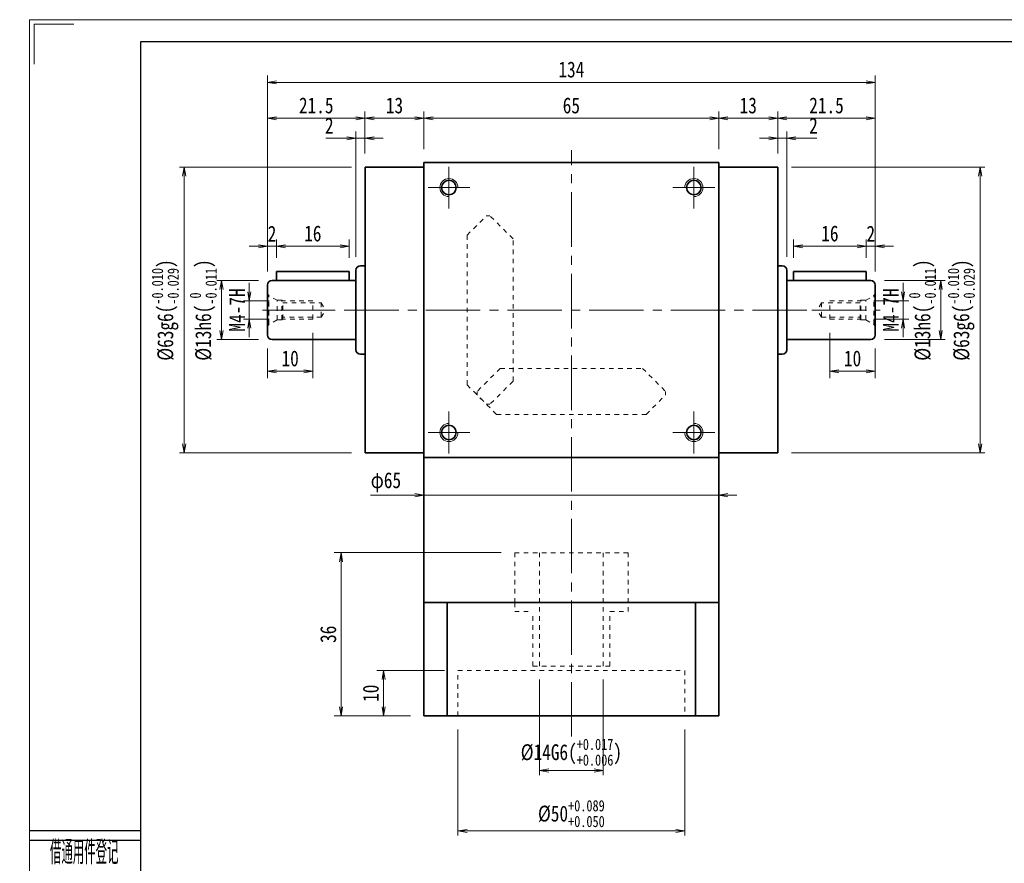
# Model space of a CAD drawing. Header units: millimetres. Extents: x -2 to 429, y 0 to 291.
# Tile 2 of 6: x -2 to 215, y 105 to 291. Entities that reach past the tile are written whole.
import ezdxf
from ezdxf.enums import TextEntityAlignment as Align

# ---------------------------------------------------------------- set-up
doc = ezdxf.new("R2010")
doc.units = ezdxf.units.MM
doc.linetypes.add('点画线', pattern=[18, 12, -2, 2, -2])
doc.linetypes.add('虚线', pattern=[2, 1, -1])
doc.layers.add('2细线层', color=4, linetype='Continuous')
doc.layers.add('6文字层', color=3, linetype='Continuous')
for name, color, linetype, lineweight in [('中心线层', 1, '点画线', 18), ('图框_外框线', 7, 'Continuous', 18), ('尺寸线层', 3, 'Continuous', 18), ('粗实线层', 7, 'Continuous', 35), ('虚线层_1', 6, '虚线', 18)]:
    doc.layers.add(name, color=color, linetype=linetype, lineweight=lineweight)
doc.styles.add('PC_TEXTSTYLE', font='ISOCP.SHX', dxfattribs={"width": 0.707, "bigfont": 'GBCBIG.SHX'})
doc.styles.add('宋体', font='txt', dxfattribs={"width": 0.8})
doc.dimstyles.new('A水平标注$0', dxfattribs={"dimtxt": 3.5, "dimasz": 2, "dimexe": 1.5, "dimexo": 3, "dimgap": 1.1, "dimtad": 1, "dimtoh": 1, "dimdec": 4, "dimdsep": 46, "dimtxsty": '宋体', "dimblk": 'OPEN', "dimcen": 3, "dimclrd": 3, "dimclre": 3, "dimclrt": 6, "dimadec": 0, "dimazin": 0, "dimtm": 1e-09, "dimtfac": 1, "dimtdec": 4, "dimtix": 1, "dimtmove": 0, "dimatfit": 3, "dimldrblk": 'OPEN', "dimfxl": 0, "dimlwd": 13, "dimlwe": 13, "dimarcsym": 0})
doc.dimstyles.new('D直径标注φ25', dxfattribs={"dimtxt": 3.5, "dimasz": 2, "dimexe": 1, "dimexo": 3, "dimtad": 1, "dimtoh": 1, "dimdec": 1, "dimdsep": 46, "dimtxsty": '宋体', "dimblk": 'OPEN', "dimcen": 3, "dimclrd": 3, "dimclre": 3, "dimclrt": 130, "dimadec": 0, "dimazin": 0, "dimtm": 1e-09, "dimtfac": 1, "dimtdec": 1, "dimtmove": 0, "dimatfit": 0, "dimldrblk": 'OPEN', "dimfxl": 0, "dimlwd": 13, "dimlwe": 13, "dimarcsym": 0})
doc.dimstyles.new('螺孔(M8-7H)', dxfattribs={"dimtxt": 3.5, "dimasz": 2, "dimexe": 1.25, "dimexo": 3, "dimtad": 1, "dimtoh": 1, "dimdec": 4, "dimdsep": 46, "dimtxsty": '宋体', "dimblk": 'OPEN', "dimcen": 3, "dimclrd": 3, "dimclre": 3, "dimclrt": 2, "dimadec": 0, "dimazin": 0, "dimtm": 1e-09, "dimtfac": 1, "dimtdec": 4, "dimtmove": 0, "dimatfit": 3, "dimldrblk": 'OPEN', "dimfxl": 0, "dimlwd": 9, "dimlwe": 9, "dimarcsym": 0})

# ---------------------------------------------------------------- blocks, each defined once
blk = doc.blocks.new('2432g')
at = {"layer": '中心线层', "linetype": '点画线', "lineweight": 18}
blk.add_line((13.97, 0), (-1.08, 0), dxfattribs=at)
at = {"layer": '虚线层_1', "linetype": '虚线', "lineweight": 18}
for p, q in [((0, -3.7), (0, 3.7)), ((0, 3.7), (0.29, 3.19)), ((2.1, 2.15), (0.29, 3.19)), ((0.29, -3.19), (0.29, 3.19)), ((3.2, 2.15), (2.1, 2.15)), ((2.1, -2.15), (2.1, 2.15)), ((3.35, 2), (3.2, 2.15)), ((3.2, -2.15), (3.2, 2.15)), ((10, 2), (3.35, 2)), ((3.35, -2), (3.35, 2)), ((3.35, 1.6), (11.85, 1.6)), ((10, -2), (10, 2)), ((11.85, 1.6), (11.85, -1.6)), ((11.85, 1.6), (12.77, 0)), ((11.85, -1.6), (12.77, 0)), ((2.1, -2.15), (0.29, -3.19)), ((3.2, -2.15), (2.1, -2.15)), ((3.35, -2), (3.2, -2.15)), ((11.85, -1.6), (3.35, -1.6)), ((10, -2), (3.35, -2)), ((0, -3.7), (0.29, -3.19))]:
    blk.add_line(p, q, dxfattribs=at)
blk = doc.blocks.new('_Open')
at = {"color": 0, "linetype": 'ByBlock', "lineweight": -2}
for p, q in [((-1, 0.17), (0, 0)), ((-1, -0.17), (0, 0)), ((0, 0), (-1, 0))]:
    blk.add_line(p, q, dxfattribs=at)
blk = doc.blocks.new('*D13')
at = {"layer": 'Defpoints', "color": 0}
for p in [(55.8, 228.59), (48.43, 224.59), (55.8, 224.59)]:
    blk.add_point(p, dxfattribs=at)
at = {"layer": '尺寸线层', "color": 3, "lineweight": 9}
for p, q in [((48.43, 230.59), (48.43, 232.59)), ((52.8, 228.59), (47.18, 228.59)), ((48.43, 228.59), (48.43, 224.59)), ((52.8, 224.59), (47.18, 224.59)), ((48.43, 222.59), (48.43, 220.59))]:
    blk.add_line(p, q, dxfattribs=at)
at = {"layer": '尺寸线层', "color": 3, "lineweight": 9, "xscale": 2, "yscale": 2, "zscale": 2}
for p, rotation in [((48.43, 228.59), 270), ((48.43, 224.59), 90)]:
    blk.add_blockref('_Open', p, dxfattribs=dict(at, rotation=rotation))
at = {"layer": '尺寸线层', "color": 2, "insert": (45.74, 226.59), "char_height": 3.5, "attachment_point": 5, "rotation": 90, "style": '宋体'}
blk.add_mtext('M4-7H', dxfattribs=at)
blk = doc.blocks.new('*D14')
at = {"layer": 'Defpoints', "color": 0}
for p in [(62.45, 224.59), (52.45, 221.09), (62.45, 213.09)]:
    blk.add_point(p, dxfattribs=at)
at = {"layer": '尺寸线层', "color": 3, "lineweight": 13}
for p, q in [((62.45, 221.59), (62.45, 211.59)), ((52.45, 218.09), (52.45, 211.59)), ((54.45, 213.09), (60.45, 213.09))]:
    blk.add_line(p, q, dxfattribs=at)
at = {"layer": '尺寸线层', "color": 3, "lineweight": 13, "xscale": 2, "yscale": 2, "zscale": 2, "rotation": 180}
blk.add_blockref('_Open', (52.45, 213.09), dxfattribs=at)
at = {"layer": '尺寸线层', "color": 3, "lineweight": 13, "xscale": 2, "yscale": 2, "zscale": 2}
blk.add_blockref('_Open', (62.45, 213.09), dxfattribs=at)
at = {"layer": '尺寸线层', "color": 6, "insert": (57.45, 215.9), "char_height": 3.5, "attachment_point": 5, "style": '宋体'}
blk.add_mtext('10', dxfattribs=at)
blk = doc.blocks.new('*D15')
at = {"layer": 'Defpoints', "color": 0}
for p in [(53.45, 233.09), (42.32, 220.09), (53.45, 220.09)]:
    blk.add_point(p, dxfattribs=at)
at = {"layer": '尺寸线层', "color": 3, "lineweight": 13}
for p, q in [((50.45, 233.09), (41.32, 233.09)), ((42.32, 231.09), (42.32, 222.09)), ((50.45, 220.09), (41.32, 220.09))]:
    blk.add_line(p, q, dxfattribs=at)
at = {"layer": '尺寸线层', "color": 3, "lineweight": 13, "xscale": 2, "yscale": 2, "zscale": 2}
for p, rotation in [((42.32, 233.09), 90), ((42.32, 220.09), 270)]:
    blk.add_blockref('_Open', p, dxfattribs=dict(at, rotation=rotation))
at = {"layer": '尺寸线层', "color": 130, "insert": (38.28, 226.59), "char_height": 3.5, "attachment_point": 5, "rotation": 90, "style": '宋体'}
blk.add_mtext('{\\A1;\\A1;%%C13h6({\\H0.707107x;\\S 0^ -0.011;})}', dxfattribs=at)
blk = doc.blocks.new('*D16')
at = {"layer": 'Defpoints', "color": 0}
for p in [(34.08, 258.09), (73.95, 258.09), (73.95, 195.09)]:
    blk.add_point(p, dxfattribs=at)
at = {"layer": '尺寸线层', "color": 3, "lineweight": 13}
for p, q in [((70.95, 258.09), (33.08, 258.09)), ((34.08, 197.09), (34.08, 256.09)), ((70.95, 195.09), (33.08, 195.09))]:
    blk.add_line(p, q, dxfattribs=at)
at = {"layer": '尺寸线层', "color": 3, "lineweight": 13, "xscale": 2, "yscale": 2, "zscale": 2}
for p, rotation in [((34.08, 258.09), 90), ((34.08, 195.09), 270)]:
    blk.add_blockref('_Open', p, dxfattribs=dict(at, rotation=rotation))
at = {"layer": '尺寸线层', "color": 130, "insert": (29.92, 226.59), "char_height": 3.5, "attachment_point": 5, "rotation": 90, "style": '宋体'}
blk.add_mtext('{\\A1;\\A1;%%C63g6({\\H0.707107x;\\S-0.010^ -0.029;})}', dxfattribs=at)
blk = doc.blocks.new('*D17')
at = {"layer": 'Defpoints', "color": 0}
for p in [(52.45, 240.64), (54.45, 235.09), (52.45, 232.09)]:
    blk.add_point(p, dxfattribs=at)
at = {"layer": '尺寸线层', "color": 3, "lineweight": 13}
for p, q in [((52.45, 235.09), (52.45, 242.14)), ((54.45, 238.09), (54.45, 242.14)), ((50.45, 240.64), (48.45, 240.64)), ((54.45, 240.64), (52.45, 240.64)), ((56.45, 240.64), (58.45, 240.64))]:
    blk.add_line(p, q, dxfattribs=at)
at = {"layer": '尺寸线层', "color": 3, "lineweight": 13, "xscale": 2, "yscale": 2, "zscale": 2}
blk.add_blockref('_Open', (52.45, 240.64), dxfattribs=at)
at = {"layer": '尺寸线层', "color": 3, "lineweight": 13, "xscale": 2, "yscale": 2, "zscale": 2, "rotation": 180}
blk.add_blockref('_Open', (54.45, 240.64), dxfattribs=at)
at = {"layer": '尺寸线层', "color": 6, "insert": (53.45, 243.43), "char_height": 3.5, "attachment_point": 5, "style": '宋体'}
blk.add_mtext('2', dxfattribs=at)
blk = doc.blocks.new('*D18')
at = {"layer": 'Defpoints', "color": 0}
for p in [(70.45, 240.64), (54.45, 235.09), (70.45, 235.09)]:
    blk.add_point(p, dxfattribs=at)
at = {"layer": '尺寸线层', "color": 3, "lineweight": 13}
for p, q in [((54.45, 238.09), (54.45, 242.14)), ((70.45, 238.09), (70.45, 242.14)), ((56.45, 240.64), (68.45, 240.64))]:
    blk.add_line(p, q, dxfattribs=at)
at = {"layer": '尺寸线层', "color": 3, "lineweight": 13, "xscale": 2, "yscale": 2, "zscale": 2, "rotation": 180}
blk.add_blockref('_Open', (54.45, 240.64), dxfattribs=at)
at = {"layer": '尺寸线层', "color": 3, "lineweight": 13, "xscale": 2, "yscale": 2, "zscale": 2}
blk.add_blockref('_Open', (70.45, 240.64), dxfattribs=at)
at = {"layer": '尺寸线层', "color": 6, "insert": (62.45, 243.45), "char_height": 3.5, "attachment_point": 5, "style": '宋体'}
blk.add_mtext('16', dxfattribs=at)
blk = doc.blocks.new('*D19')
at = {"layer": 'Defpoints', "color": 0}
for p in [(151.95, 268.87), (86.95, 259.09), (151.95, 259.09)]:
    blk.add_point(p, dxfattribs=at)
at = {"layer": '尺寸线层', "color": 3, "lineweight": 13}
for p, q in [((86.95, 262.09), (86.95, 270.37)), ((151.95, 262.09), (151.95, 270.37)), ((88.95, 268.87), (149.95, 268.87))]:
    blk.add_line(p, q, dxfattribs=at)
at = {"layer": '尺寸线层', "color": 3, "lineweight": 13, "xscale": 2, "yscale": 2, "zscale": 2, "rotation": 180}
blk.add_blockref('_Open', (86.95, 268.87), dxfattribs=at)
at = {"layer": '尺寸线层', "color": 3, "lineweight": 13, "xscale": 2, "yscale": 2, "zscale": 2}
blk.add_blockref('_Open', (151.95, 268.87), dxfattribs=at)
at = {"layer": '尺寸线层', "color": 6, "insert": (119.45, 271.68), "char_height": 3.5, "attachment_point": 5, "style": '宋体'}
blk.add_mtext('65', dxfattribs=at)
blk = doc.blocks.new('*D20')
at = {"layer": 'Defpoints', "color": 0}
for p in [(73.95, 268.87), (86.95, 259.09), (73.95, 258.09)]:
    blk.add_point(p, dxfattribs=at)
at = {"layer": '尺寸线层', "color": 3, "lineweight": 13}
for p, q in [((73.95, 261.09), (73.95, 270.37)), ((86.95, 262.09), (86.95, 270.37)), ((84.95, 268.87), (75.95, 268.87))]:
    blk.add_line(p, q, dxfattribs=at)
at = {"layer": '尺寸线层', "color": 3, "lineweight": 13, "xscale": 2, "yscale": 2, "zscale": 2, "rotation": 180}
blk.add_blockref('_Open', (73.95, 268.87), dxfattribs=at)
at = {"layer": '尺寸线层', "color": 3, "lineweight": 13, "xscale": 2, "yscale": 2, "zscale": 2}
blk.add_blockref('_Open', (86.95, 268.87), dxfattribs=at)
at = {"layer": '尺寸线层', "color": 6, "insert": (80.45, 271.68), "char_height": 3.5, "attachment_point": 5, "style": '宋体'}
blk.add_mtext('13', dxfattribs=at)
blk = doc.blocks.new('*D21')
at = {"layer": 'Defpoints', "color": 0}
for p in [(71.95, 264.46), (73.95, 258.09), (71.95, 235.34)]:
    blk.add_point(p, dxfattribs=at)
at = {"layer": '尺寸线层', "color": 3, "lineweight": 13}
for p, q in [((71.95, 238.34), (71.95, 265.96)), ((73.95, 261.09), (73.95, 265.96)), ((65.3, 264.46), (67.95, 264.46)), ((67.95, 264.46), (69.95, 264.46)), ((73.95, 264.46), (71.95, 264.46)), ((75.95, 264.46), (77.95, 264.46))]:
    blk.add_line(p, q, dxfattribs=at)
at = {"layer": '尺寸线层', "color": 3, "lineweight": 13, "xscale": 2, "yscale": 2, "zscale": 2}
blk.add_blockref('_Open', (71.95, 264.46), dxfattribs=at)
at = {"layer": '尺寸线层', "color": 3, "lineweight": 13, "xscale": 2, "yscale": 2, "zscale": 2, "rotation": 180}
blk.add_blockref('_Open', (73.95, 264.46), dxfattribs=at)
at = {"layer": '尺寸线层', "color": 6, "insert": (66.08, 267.25), "char_height": 3.5, "attachment_point": 5, "style": '宋体'}
blk.add_mtext('2', dxfattribs=at)
blk = doc.blocks.new('*D22')
at = {"layer": 'Defpoints', "color": 0}
for p in [(52.45, 268.87), (73.95, 258.09), (52.45, 232.09)]:
    blk.add_point(p, dxfattribs=at)
at = {"layer": '尺寸线层', "color": 3, "lineweight": 13}
for p, q in [((52.45, 235.09), (52.45, 270.37)), ((73.95, 261.09), (73.95, 270.37)), ((71.95, 268.87), (54.45, 268.87))]:
    blk.add_line(p, q, dxfattribs=at)
at = {"layer": '尺寸线层', "color": 3, "lineweight": 13, "xscale": 2, "yscale": 2, "zscale": 2, "rotation": 180}
blk.add_blockref('_Open', (52.45, 268.87), dxfattribs=at)
at = {"layer": '尺寸线层', "color": 3, "lineweight": 13, "xscale": 2, "yscale": 2, "zscale": 2}
blk.add_blockref('_Open', (73.95, 268.87), dxfattribs=at)
at = {"layer": '尺寸线层', "color": 6, "insert": (63.2, 271.68), "char_height": 3.5, "attachment_point": 5, "style": '宋体'}
blk.add_mtext('21.5', dxfattribs=at)
blk = doc.blocks.new('*D23')
at = {"layer": 'Defpoints', "color": 0}
for p in [(164.95, 268.87), (151.95, 259.09), (164.95, 258.09)]:
    blk.add_point(p, dxfattribs=at)
at = {"layer": '尺寸线层', "color": 3, "lineweight": 13}
for p, q in [((151.95, 262.09), (151.95, 270.37)), ((164.95, 261.09), (164.95, 270.37)), ((153.95, 268.87), (162.95, 268.87))]:
    blk.add_line(p, q, dxfattribs=at)
at = {"layer": '尺寸线层', "color": 3, "lineweight": 13, "xscale": 2, "yscale": 2, "zscale": 2, "rotation": 180}
blk.add_blockref('_Open', (151.95, 268.87), dxfattribs=at)
at = {"layer": '尺寸线层', "color": 3, "lineweight": 13, "xscale": 2, "yscale": 2, "zscale": 2}
blk.add_blockref('_Open', (164.95, 268.87), dxfattribs=at)
at = {"layer": '尺寸线层', "color": 6, "insert": (158.45, 271.68), "char_height": 3.5, "attachment_point": 5, "style": '宋体'}
blk.add_mtext('13', dxfattribs=at)
blk = doc.blocks.new('*D24')
at = {"layer": 'Defpoints', "color": 0}
for p in [(166.95, 264.46), (164.95, 258.09), (166.95, 235.34)]:
    blk.add_point(p, dxfattribs=at)
at = {"layer": '尺寸线层', "color": 3, "lineweight": 13}
for p, q in [((164.95, 261.09), (164.95, 265.96)), ((166.95, 238.34), (166.95, 265.96)), ((162.95, 264.46), (160.95, 264.46)), ((164.95, 264.46), (166.95, 264.46)), ((170.95, 264.46), (168.95, 264.46)), ((173.6, 264.46), (170.95, 264.46))]:
    blk.add_line(p, q, dxfattribs=at)
at = {"layer": '尺寸线层', "color": 3, "lineweight": 13, "xscale": 2, "yscale": 2, "zscale": 2}
blk.add_blockref('_Open', (164.95, 264.46), dxfattribs=at)
at = {"layer": '尺寸线层', "color": 3, "lineweight": 13, "xscale": 2, "yscale": 2, "zscale": 2, "rotation": 180}
blk.add_blockref('_Open', (166.95, 264.46), dxfattribs=at)
at = {"layer": '尺寸线层', "color": 6, "insert": (172.83, 267.25), "char_height": 3.5, "attachment_point": 5, "style": '宋体'}
blk.add_mtext('2', dxfattribs=at)
blk = doc.blocks.new('*D35')
at = {"layer": 'Defpoints', "color": 0}
for p in [(68.67, 173.09), (106.95, 173.09), (86.95, 137.09)]:
    blk.add_point(p, dxfattribs=at)
at = {"layer": '尺寸线层', "color": 3, "lineweight": 13}
for p, q in [((103.95, 173.09), (67.17, 173.09)), ((68.67, 139.09), (68.67, 171.09)), ((83.95, 137.09), (67.17, 137.09))]:
    blk.add_line(p, q, dxfattribs=at)
at = {"layer": '尺寸线层', "color": 3, "lineweight": 13, "xscale": 2, "yscale": 2, "zscale": 2}
for p, rotation in [((68.67, 173.09), 90), ((68.67, 137.09), 270)]:
    blk.add_blockref('_Open', p, dxfattribs=dict(at, rotation=rotation))
at = {"layer": '尺寸线层', "color": 6, "insert": (65.86, 155.09), "char_height": 3.5, "attachment_point": 5, "rotation": 90, "style": '宋体'}
blk.add_mtext('36', dxfattribs=at)
blk = doc.blocks.new('*D36')
at = {"layer": 'Defpoints', "color": 0}
for p in [(86.95, 185.2), (151.95, 185.76), (151.95, 180.37)]:
    blk.add_point(p, dxfattribs=at)
at = {"layer": '尺寸线层', "color": 3, "lineweight": 13}
for p, q in [((86.95, 188.2), (86.95, 186.76)), ((151.95, 183.37), (151.95, 186.76)), ((75.16, 185.76), (82.95, 185.76)), ((82.95, 185.76), (84.95, 185.76)), ((86.95, 185.76), (151.95, 185.76)), ((153.95, 185.76), (155.95, 185.76))]:
    blk.add_line(p, q, dxfattribs=at)
at = {"layer": '尺寸线层', "color": 3, "lineweight": 13, "xscale": 2, "yscale": 2, "zscale": 2}
blk.add_blockref('_Open', (86.95, 185.76), dxfattribs=at)
at = {"layer": '尺寸线层', "color": 3, "lineweight": 13, "xscale": 2, "yscale": 2, "zscale": 2, "rotation": 180}
blk.add_blockref('_Open', (151.95, 185.76), dxfattribs=at)
at = {"layer": '尺寸线层', "color": 130, "insert": (78.56, 188.59), "char_height": 3.5, "attachment_point": 5, "style": '宋体'}
blk.add_mtext('φ65', dxfattribs=at)
blk = doc.blocks.new('*D37')
at = {"layer": 'Defpoints', "color": 0}
for p in [(94.45, 147.09), (78.05, 137.09), (86.95, 137.09)]:
    blk.add_point(p, dxfattribs=at)
at = {"layer": '尺寸线层', "color": 3, "lineweight": 13}
for p, q in [((91.45, 147.09), (76.55, 147.09)), ((78.05, 145.09), (78.05, 139.09)), ((83.95, 137.09), (76.55, 137.09))]:
    blk.add_line(p, q, dxfattribs=at)
at = {"layer": '尺寸线层', "color": 3, "lineweight": 13, "xscale": 2, "yscale": 2, "zscale": 2}
for p, rotation in [((78.05, 147.09), 90), ((78.05, 137.09), 270)]:
    blk.add_blockref('_Open', p, dxfattribs=dict(at, rotation=rotation))
at = {"layer": '尺寸线层', "color": 6, "insert": (75.24, 142.09), "char_height": 3.5, "attachment_point": 5, "rotation": 90, "style": '宋体'}
blk.add_mtext('10', dxfattribs=at)
blk = doc.blocks.new('*D41')
at = {"layer": 'Defpoints', "color": 0}
for p in [(112.45, 148.09), (126.45, 148.09), (126.45, 125.06)]:
    blk.add_point(p, dxfattribs=at)
at = {"layer": '尺寸线层', "color": 3, "lineweight": 13}
for p, q in [((112.45, 145.09), (112.45, 124.06)), ((126.45, 145.09), (126.45, 124.06)), ((114.45, 125.06), (124.45, 125.06))]:
    blk.add_line(p, q, dxfattribs=at)
at = {"layer": '尺寸线层', "color": 3, "lineweight": 13, "xscale": 2, "yscale": 2, "zscale": 2, "rotation": 180}
blk.add_blockref('_Open', (112.45, 125.06), dxfattribs=at)
at = {"layer": '尺寸线层', "color": 3, "lineweight": 13, "xscale": 2, "yscale": 2, "zscale": 2}
blk.add_blockref('_Open', (126.45, 125.06), dxfattribs=at)
at = {"layer": '尺寸线层', "color": 130, "insert": (119.45, 129.1), "char_height": 3.5, "attachment_point": 5, "style": '宋体'}
blk.add_mtext('{\\A1;\\A1;%%C14G6({\\H0.707107x;\\S+0.017^ +0.006;})}', dxfattribs=at)
blk = doc.blocks.new('*D42')
at = {"layer": 'Defpoints', "color": 0}
for p in [(94.45, 137.09), (144.45, 137.09), (144.45, 111.73)]:
    blk.add_point(p, dxfattribs=at)
at = {"layer": '尺寸线层', "color": 3, "lineweight": 13}
for p, q in [((94.45, 134.09), (94.45, 110.73)), ((144.45, 134.09), (144.45, 110.73)), ((96.45, 111.73), (142.45, 111.73))]:
    blk.add_line(p, q, dxfattribs=at)
at = {"layer": '尺寸线层', "color": 3, "lineweight": 13, "xscale": 2, "yscale": 2, "zscale": 2, "rotation": 180}
blk.add_blockref('_Open', (94.45, 111.73), dxfattribs=at)
at = {"layer": '尺寸线层', "color": 3, "lineweight": 13, "xscale": 2, "yscale": 2, "zscale": 2}
blk.add_blockref('_Open', (144.45, 111.73), dxfattribs=at)
at = {"layer": '尺寸线层', "color": 130, "insert": (119.45, 115.56), "char_height": 3.5, "attachment_point": 5, "style": '宋体'}
blk.add_mtext('{\\A1;\\A1;%%C50{\\H0.707107x;\\S+0.089^ +0.050;}}', dxfattribs=at)
blk = doc.blocks.new('*D43')
at = {"layer": 'Defpoints', "color": 0}
for p in [(183.1, 228.59), (183.1, 224.59), (192.57, 224.59)]:
    blk.add_point(p, dxfattribs=at)
at = {"layer": '尺寸线层', "color": 3, "lineweight": 9}
for p, q in [((192.57, 230.59), (192.57, 232.59)), ((186.1, 228.59), (193.82, 228.59)), ((192.57, 228.59), (192.57, 224.59)), ((186.1, 224.59), (193.82, 224.59)), ((192.57, 222.59), (192.57, 220.59))]:
    blk.add_line(p, q, dxfattribs=at)
at = {"layer": '尺寸线层', "color": 3, "lineweight": 9, "xscale": 2, "yscale": 2, "zscale": 2}
for p, rotation in [((192.57, 228.59), 270), ((192.57, 224.59), 90)]:
    blk.add_blockref('_Open', p, dxfattribs=dict(at, rotation=rotation))
at = {"layer": '尺寸线层', "color": 2, "insert": (189.88, 226.59), "char_height": 3.5, "attachment_point": 5, "rotation": 90, "style": '宋体'}
blk.add_mtext('M4-7H', dxfattribs=at)
blk = doc.blocks.new('*D44')
at = {"layer": 'Defpoints', "color": 0}
for p in [(185.45, 233.09), (185.45, 220.09), (200.89, 220.09)]:
    blk.add_point(p, dxfattribs=at)
at = {"layer": '尺寸线层', "color": 3, "lineweight": 13}
for p, q in [((188.45, 233.09), (201.89, 233.09)), ((200.89, 231.09), (200.89, 222.09)), ((188.45, 220.09), (201.89, 220.09))]:
    blk.add_line(p, q, dxfattribs=at)
at = {"layer": '尺寸线层', "color": 3, "lineweight": 13, "xscale": 2, "yscale": 2, "zscale": 2}
for p, rotation in [((200.89, 233.09), 90), ((200.89, 220.09), 270)]:
    blk.add_blockref('_Open', p, dxfattribs=dict(at, rotation=rotation))
at = {"layer": '尺寸线层', "color": 130, "insert": (196.84, 226.59), "char_height": 3.5, "attachment_point": 5, "rotation": 90, "style": '宋体'}
blk.add_mtext('{\\A1;\\A1;%%C13h6({\\H0.707107x;\\S 0^ -0.011;})}', dxfattribs=at)
blk = doc.blocks.new('*D45')
at = {"layer": 'Defpoints', "color": 0}
for p in [(176.45, 224.59), (186.45, 221.09), (176.45, 213.09)]:
    blk.add_point(p, dxfattribs=at)
at = {"layer": '尺寸线层', "color": 3, "lineweight": 13}
for p, q in [((176.45, 221.59), (176.45, 211.59)), ((186.45, 218.09), (186.45, 211.59)), ((184.45, 213.09), (178.45, 213.09))]:
    blk.add_line(p, q, dxfattribs=at)
at = {"layer": '尺寸线层', "color": 3, "lineweight": 13, "xscale": 2, "yscale": 2, "zscale": 2, "rotation": 180}
blk.add_blockref('_Open', (176.45, 213.09), dxfattribs=at)
at = {"layer": '尺寸线层', "color": 3, "lineweight": 13, "xscale": 2, "yscale": 2, "zscale": 2}
blk.add_blockref('_Open', (186.45, 213.09), dxfattribs=at)
at = {"layer": '尺寸线层', "color": 6, "insert": (181.45, 215.9), "char_height": 3.5, "attachment_point": 5, "style": '宋体'}
blk.add_mtext('10', dxfattribs=at)
blk = doc.blocks.new('*D46')
at = {"layer": 'Defpoints', "color": 0}
for p in [(186.45, 240.64), (184.45, 235.09), (186.45, 232.09)]:
    blk.add_point(p, dxfattribs=at)
at = {"layer": '尺寸线层', "color": 3, "lineweight": 13}
for p, q in [((184.45, 238.09), (184.45, 242.14)), ((186.45, 235.09), (186.45, 242.14)), ((182.45, 240.64), (180.45, 240.64)), ((184.45, 240.64), (186.45, 240.64)), ((188.45, 240.64), (190.45, 240.64))]:
    blk.add_line(p, q, dxfattribs=at)
at = {"layer": '尺寸线层', "color": 3, "lineweight": 13, "xscale": 2, "yscale": 2, "zscale": 2}
blk.add_blockref('_Open', (184.45, 240.64), dxfattribs=at)
at = {"layer": '尺寸线层', "color": 3, "lineweight": 13, "xscale": 2, "yscale": 2, "zscale": 2, "rotation": 180}
blk.add_blockref('_Open', (186.45, 240.64), dxfattribs=at)
at = {"layer": '尺寸线层', "color": 6, "insert": (185.45, 243.43), "char_height": 3.5, "attachment_point": 5, "style": '宋体'}
blk.add_mtext('2', dxfattribs=at)
blk = doc.blocks.new('*D47')
at = {"layer": 'Defpoints', "color": 0}
for p in [(168.45, 240.64), (168.45, 235.09), (184.45, 235.09)]:
    blk.add_point(p, dxfattribs=at)
at = {"layer": '尺寸线层', "color": 3, "lineweight": 13}
for p, q in [((168.45, 238.09), (168.45, 242.14)), ((184.45, 238.09), (184.45, 242.14)), ((182.45, 240.64), (170.45, 240.64))]:
    blk.add_line(p, q, dxfattribs=at)
at = {"layer": '尺寸线层', "color": 3, "lineweight": 13, "xscale": 2, "yscale": 2, "zscale": 2, "rotation": 180}
blk.add_blockref('_Open', (168.45, 240.64), dxfattribs=at)
at = {"layer": '尺寸线层', "color": 3, "lineweight": 13, "xscale": 2, "yscale": 2, "zscale": 2}
blk.add_blockref('_Open', (184.45, 240.64), dxfattribs=at)
at = {"layer": '尺寸线层', "color": 6, "insert": (176.45, 243.45), "char_height": 3.5, "attachment_point": 5, "style": '宋体'}
blk.add_mtext('16', dxfattribs=at)
blk = doc.blocks.new('*D48')
at = {"layer": 'Defpoints', "color": 0}
for p in [(186.45, 268.87), (164.95, 258.09), (186.45, 232.09)]:
    blk.add_point(p, dxfattribs=at)
at = {"layer": '尺寸线层', "color": 3, "lineweight": 13}
for p, q in [((164.95, 261.09), (164.95, 270.37)), ((186.45, 235.09), (186.45, 270.37)), ((166.95, 268.87), (184.45, 268.87))]:
    blk.add_line(p, q, dxfattribs=at)
at = {"layer": '尺寸线层', "color": 3, "lineweight": 13, "xscale": 2, "yscale": 2, "zscale": 2, "rotation": 180}
blk.add_blockref('_Open', (164.95, 268.87), dxfattribs=at)
at = {"layer": '尺寸线层', "color": 3, "lineweight": 13, "xscale": 2, "yscale": 2, "zscale": 2}
blk.add_blockref('_Open', (186.45, 268.87), dxfattribs=at)
at = {"layer": '尺寸线层', "color": 6, "insert": (175.7, 271.68), "char_height": 3.5, "attachment_point": 5, "style": '宋体'}
blk.add_mtext('21.5', dxfattribs=at)
blk = doc.blocks.new('*D49')
at = {"layer": 'Defpoints', "color": 0}
for p in [(52.45, 276.79), (52.45, 232.09), (186.45, 232.09)]:
    blk.add_point(p, dxfattribs=at)
at = {"layer": '尺寸线层', "color": 3, "lineweight": 13}
for p, q in [((52.45, 235.09), (52.45, 278.29)), ((186.45, 235.09), (186.45, 278.29)), ((184.45, 276.79), (54.45, 276.79))]:
    blk.add_line(p, q, dxfattribs=at)
at = {"layer": '尺寸线层', "color": 3, "lineweight": 13, "xscale": 2, "yscale": 2, "zscale": 2, "rotation": 180}
blk.add_blockref('_Open', (52.45, 276.79), dxfattribs=at)
at = {"layer": '尺寸线层', "color": 3, "lineweight": 13, "xscale": 2, "yscale": 2, "zscale": 2}
blk.add_blockref('_Open', (186.45, 276.79), dxfattribs=at)
at = {"layer": '尺寸线层', "color": 6, "insert": (119.45, 279.6), "char_height": 3.5, "attachment_point": 5, "style": '宋体'}
blk.add_mtext('134', dxfattribs=at)
blk = doc.blocks.new('*D50')
at = {"layer": 'Defpoints', "color": 0}
for p in [(164.95, 258.09), (209.58, 258.09), (164.95, 195.09)]:
    blk.add_point(p, dxfattribs=at)
at = {"layer": '尺寸线层', "color": 3, "lineweight": 13}
for p, q in [((167.95, 258.09), (210.58, 258.09)), ((209.58, 197.09), (209.58, 256.09)), ((167.95, 195.09), (210.58, 195.09))]:
    blk.add_line(p, q, dxfattribs=at)
at = {"layer": '尺寸线层', "color": 3, "lineweight": 13, "xscale": 2, "yscale": 2, "zscale": 2}
for p, rotation in [((209.58, 258.09), 90), ((209.58, 195.09), 270)]:
    blk.add_blockref('_Open', p, dxfattribs=dict(at, rotation=rotation))
at = {"layer": '尺寸线层', "color": 130, "insert": (205.42, 226.59), "char_height": 3.5, "attachment_point": 5, "rotation": 90, "style": '宋体'}
blk.add_mtext('{\\A1;\\A1;%%C63g6({\\H0.707107x;\\S-0.010^ -0.029;})}', dxfattribs=at)

msp = doc.modelspace()

# ---------------------------------------------------------------- linework, layer by layer
at = {"layer": '2细线层'}
for p, q in [((-0.0832, 111.82987), (24.46169, 111.82987)), ((-0.0832, 109.73305), (24.46169, 109.73305))]:
    msp.add_line(p, q, dxfattribs=at)
at = {"layer": '中心线层'}
for p, q in [((119.45222, 132.54538), (119.45222, 261.86143)), ((92.45222, 248.98917), (92.45222, 258.18917)), ((146.45222, 258.18917), (146.45222, 248.98917)), ((87.85222, 253.58917), (97.05222, 253.58917)), ((141.85222, 253.58917), (151.05222, 253.58917)), ((51.37722, 226.58917), (171.65773, 226.58917)), ((92.45222, 194.98917), (92.45222, 204.18917)), ((146.45222, 204.18917), (146.45222, 194.98917)), ((97.05222, 199.58917), (87.85222, 199.58917)), ((151.05222, 199.58917), (141.85222, 199.58917))]:
    msp.add_line(p, q, dxfattribs=at)
at = {"layer": '图框_外框线', "color": 3}
msp.add_lwpolyline([(0, 0), (410.9564, 0), (410.9564, 290.60488), (0, 290.60488)], close=True, dxfattribs=at)
msp.add_lwpolyline([(0.97847, 280.8202), (0.97847, 289.62641), (9.78468, 289.62641)], dxfattribs=at)
at = {"layer": '图框_外框线', "color": 3, "lineweight": 25}
msp.add_lwpolyline([(24.46169, 4.89234), (406.06406, 4.89234), (406.06406, 285.71254), (24.46169, 285.71254)], close=True, dxfattribs=at)
at = {"layer": '粗实线层'}
for p, q in [((86.95222, 259.08917), (151.95222, 259.08917)), ((86.95222, 194.08917), (86.95222, 259.08917)), ((151.95222, 194.08917), (151.95222, 259.08917)), ((86.95222, 258.08917), (73.95222, 258.08917)), ((73.95222, 258.08917), (73.95222, 195.08917)), ((151.95222, 258.08917), (164.95222, 258.08917)), ((164.95222, 258.08917), (164.95222, 195.08917)), ((54.45222, 233.08917), (54.45222, 235.08917)), ((54.45222, 235.08917), (70.45222, 235.08917)), ((70.45222, 235.08917), (70.45222, 233.08917)), ((71.95222, 235.33917), (71.95222, 217.83917)), ((72.95222, 236.33917), (73.95222, 236.33917)), ((164.95222, 236.33917), (165.95222, 236.33917)), ((166.95222, 235.33917), (166.95222, 217.83917)), ((184.45222, 235.08917), (168.45222, 235.08917)), ((168.45222, 235.08917), (168.45222, 233.08917)), ((184.45222, 233.08917), (184.45222, 235.08917)), ((71.95222, 233.08917), (53.45222, 233.08917)), ((166.95222, 233.08917), (185.45222, 233.08917)), ((52.45222, 232.08917), (52.45222, 221.08917)), ((186.45222, 232.08917), (186.45222, 221.08917)), ((71.95222, 220.08917), (53.45222, 220.08917)), ((166.95222, 220.08917), (185.45222, 220.08917)), ((72.95222, 216.83917), (73.95222, 216.83917)), ((164.95222, 216.83917), (165.95222, 216.83917)), ((86.95222, 195.08917), (73.95222, 195.08917)), ((86.95222, 194.08917), (151.95222, 194.08917)), ((86.95222, 194.08917), (86.95222, 162.08917)), ((151.95222, 195.08917), (164.95222, 195.08917)), ((151.95222, 194.08917), (151.95222, 162.08917)), ((131.95222, 162.08917), (86.95222, 162.08917)), ((86.95222, 162.08917), (86.95222, 137.08917)), ((151.95222, 162.08917), (86.95222, 162.08917)), ((92.06609, 137.08917), (92.06609, 162.08917)), ((151.95222, 162.08917), (131.95222, 162.08917)), ((146.83835, 137.08917), (146.83835, 162.08917)), ((151.95222, 137.08917), (151.95222, 162.08917)), ((86.95222, 137.08917), (151.95222, 137.08917))]:
    msp.add_line(p, q, dxfattribs=at)
for centre in [(92.45222, 253.58917), (146.45222, 253.58917), (92.45222, 199.58917), (146.45222, 199.58917)]:
    msp.add_circle(centre, 1.6, dxfattribs=at)
at = {"layer": '粗实线层', "lineweight": 18}
for centre, start, end in [((92.45222, 253.58917), 0, 270), ((146.45222, 253.58917), 270, 180), ((92.45222, 199.58917), 90, 360), ((146.45222, 199.58917), 180, 90)]:
    msp.add_arc(centre, 2, start, end, dxfattribs=at)
at = {"layer": '粗实线层'}
for centre, start, end in [((72.95222, 235.33917), 90, 180), ((165.95222, 235.33917), 360, 90), ((53.45222, 232.08917), 90, 180), ((185.45222, 232.08917), 0, 90), ((53.45222, 221.08917), 180, 270), ((185.45222, 221.08917), 270, 0), ((72.95222, 217.83917), 180, 270), ((165.95222, 217.83917), 270, 0)]:
    msp.add_arc(centre, 1, start, end, dxfattribs=at)
at = {"layer": '虚线层_1', "linetype": '虚线', "lineweight": 18}
for p, q in [((96.45222, 243.08917), (100.72222, 247.35917)), ((100.72222, 247.35917), (101.51065, 247.35917)), ((106.59222, 242.2776), (101.51065, 247.35917)), ((96.45222, 210.08917), (96.45222, 243.08917)), ((106.59222, 210.90074), (106.59222, 242.2776)), ((103.76379, 213.72917), (98.68222, 208.6476)), ((103.76379, 213.72917), (135.14065, 213.72917)), ((135.14065, 213.72917), (140.22222, 208.6476)), ((106.59222, 210.90074), (101.51065, 205.81917)), ((96.45222, 210.08917), (100.72222, 205.81917)), ((98.68222, 207.85917), (98.68222, 208.6476)), ((140.22222, 207.85917), (140.22222, 208.6476)), ((102.95222, 203.58917), (98.68222, 207.85917)), ((135.95222, 203.58917), (140.22222, 207.85917)), ((100.72222, 205.81917), (101.51065, 205.81917)), ((102.95222, 203.58917), (135.95222, 203.58917)), ((106.95222, 173.08917), (131.95222, 173.08917)), ((106.95222, 173.08917), (106.95222, 162.08917)), ((112.45222, 173.08917), (112.45222, 148.08917)), ((126.45222, 173.08917), (126.45222, 148.08917)), ((131.95222, 162.08917), (131.95222, 173.08917)), ((106.95222, 162.08917), (106.95222, 160.08917)), ((131.95222, 160.08917), (131.95222, 162.08917)), ((106.95222, 160.08917), (110.95222, 160.08917)), ((110.95222, 148.08917), (110.95222, 160.08917)), ((127.95222, 148.08917), (127.95222, 160.08917)), ((127.95222, 160.08917), (131.95222, 160.08917)), ((127.95222, 148.08917), (110.95222, 148.08917)), ((94.45222, 147.08917), (144.45222, 147.08917)), ((94.45222, 137.08917), (94.45222, 147.08917)), ((144.45222, 147.08917), (144.45222, 137.08917))]:
    msp.add_line(p, q, dxfattribs=at)

# ---------------------------------------------------------------- block references
at = {"layer": '粗实线层'}
msp.add_blockref('2432g', (52.45222, 226.58917), dxfattribs=at)
at = {"layer": '粗实线层', "xscale": -1}
msp.add_blockref('2432g', (186.45222, 226.58917), dxfattribs=at)

# ---------------------------------------------------------------- texts
at = {"layer": '6文字层', "color": 3, "style": 'PC_TEXTSTYLE', "width": 0.667}
msp.add_text('借通用件登记', height=5.242036, dxfattribs=at).set_placement((12.05614, 107.25104), align=Align.MIDDLE)

# ---------------------------------------------------------------- dimensions: what is measured, and where the dimension line sits
at = {"layer": '尺寸线层'}
for base, p1, p2, picture, middle in [((52.45222, 276.7865), (186.45222, 232.08917), (52.45222, 232.08917), '*D49', (119.45222, 279.5974)), ((52.45222, 268.87391), (73.95222, 258.08917), (52.45222, 232.08917), '*D22', (63.20222, 271.67503)), ((73.95222, 268.87391), (86.95222, 259.08917), (73.95222, 258.08917), '*D20', (80.45222, 271.68481)), ((151.95222, 268.87391), (86.95222, 259.08917), (151.95222, 259.08917), '*D19', (119.45222, 271.68481)), ((164.95222, 268.87391), (151.95222, 259.08917), (164.95222, 258.08917), '*D23', (158.45222, 271.68481)), ((186.45222, 268.87391), (164.95222, 258.08917), (186.45222, 232.08917), '*D48', (175.70222, 271.67503)), ((52.45222, 240.6376), (54.45222, 235.08917), (52.45222, 232.08917), '*D17', (53.45222, 243.42894)), ((70.45222, 240.6376), (54.45222, 235.08917), (70.45222, 235.08917), '*D18', (62.45222, 243.4485)), ((168.45222, 240.6376), (184.45222, 235.08917), (168.45222, 235.08917), '*D47', (176.45222, 243.4485)), ((186.45222, 240.6376), (184.45222, 235.08917), (186.45222, 232.08917), '*D46', (185.45222, 243.42894)), ((62.45222, 213.08857), (52.45222, 221.08917), (62.45222, 224.58917), '*D14', (57.45222, 215.89946)), ((176.45222, 213.08857), (186.45222, 221.08917), (176.45222, 224.58917), '*D45', (181.45222, 215.89946))]:
    dim = msp.add_linear_dim(base=base, p1=p1, p2=p2, dimstyle='A水平标注$0', override={"dimblk": 'Open', "dimtfill": 1, "dimtfillclr": 256}, dxfattribs=at)
    dim.commit()
    dim.dimension.update_dxf_attribs({"geometry": picture, "text_midpoint": middle})
for base, p1, p2, dimstyle, override, picture, middle in [((71.95222, 264.46231), (73.95222, 258.08917), (71.95222, 235.33917), 'A水平标注$0', {"dimblk": 'Open', "dimtfill": 1, "dimtfillclr": 256}, '*D21', (66.07792, 264.46231)), ((166.95222, 264.46231), (164.95222, 258.08917), (166.95222, 235.33917), 'A水平标注$0', {"dimblk": 'Open', "dimtfill": 1, "dimtfillclr": 256}, '*D24', (172.82652, 264.46231)), ((151.95222, 185.75934), (86.95222, 185.20352), (151.95222, 180.36545), 'D直径标注φ25', {"dimgap": 1, "dimpost": 'φ<>', "dimblk": 'Open', "dimtfill": 1, "dimtfillclr": 256}, '*D36', (78.55781, 185.75934))]:
    dim = msp.add_linear_dim(base=base, p1=p1, p2=p2, dimstyle=dimstyle, override=override, dxfattribs=at)
    dim.commit()
    dim.dimension.update_dxf_attribs({"geometry": picture, "text_midpoint": middle, "dimtype": 160})
for base, p1, p2, picture, middle in [((34.08287, 258.08917), (73.95222, 195.08917), (73.95222, 258.08917), '*D16', (29.91842, 226.58917)), ((209.58492, 258.08917), (164.95222, 195.08917), (164.95222, 258.08917), '*D50', (205.42047, 226.58917))]:
    dim = msp.add_linear_dim(base=base, p1=p1, p2=p2, angle=90, text='{\\A1;\\A1;%%C63g6({\\H0.707107x;\\S-0.010^ -0.029;})}', dimstyle='D直径标注φ25', override={"dimgap": 1, "dimpost": 'φ<>', "dimtp": -0.01, "dimtm": 0.029, "dimtdec": 3, "dimtzin": 8}, dxfattribs=at)
    dim.commit()
    dim.dimension.update_dxf_attribs({"geometry": picture, "text_midpoint": middle})
for base, p1, p2, picture, middle in [((42.32234, 220.08917), (53.45222, 233.08917), (53.45222, 220.08917), '*D15', (42.32234, 226.58917)), ((200.88913, 220.08917), (185.45222, 233.08917), (185.45222, 220.08917), '*D44', (200.88913, 226.58917))]:
    dim = msp.add_linear_dim(base=base, p1=p1, p2=p2, angle=270, text='{\\A1;\\A1;%%C13h6({\\H0.707107x;\\S 0^ -0.011;})}', dimstyle='D直径标注φ25', override={"dimgap": 1, "dimpost": 'φ<>', "dimtp": 0, "dimtm": 0.011, "dimtdec": 3, "dimtzin": 8}, dxfattribs=at)
    dim.commit()
    dim.dimension.update_dxf_attribs({"geometry": picture, "text_midpoint": middle, "dimtype": 160})
for base, p1, p2, picture, middle in [((48.42984, 224.58917), (55.80222, 228.58917), (55.80222, 224.58917), '*D13', (48.42984, 226.58917)), ((192.57325, 224.58917), (183.10222, 228.58917), (183.10222, 224.58917), '*D43', (192.57325, 226.58917))]:
    dim = msp.add_linear_dim(base=base, p1=p1, p2=p2, angle=270, dimstyle='螺孔(M8-7H)', override={"dimgap": 1, "dimpost": 'M<>-7H'}, dxfattribs=at)
    dim.commit()
    dim.dimension.update_dxf_attribs({"geometry": picture, "text_midpoint": middle, "dimtype": 160})
for base, p1, p2, angle, picture, middle in [((68.6739, 173.08917), (86.95222, 137.08917), (106.95222, 173.08917), 90, '*D35', (65.86301, 155.08917)), ((78.05474, 137.08917), (94.45222, 147.08917), (86.95222, 137.08917), 270, '*D37', (75.24384, 142.08917))]:
    dim = msp.add_linear_dim(base=base, p1=p1, p2=p2, angle=angle, dimstyle='A水平标注$0', override={"dimblk": 'Open', "dimtfill": 1, "dimtfillclr": 256}, dxfattribs=at)
    dim.commit()
    dim.dimension.update_dxf_attribs({"geometry": picture, "text_midpoint": middle})
dim = msp.add_linear_dim(base=(126.45222, 125.05667), p1=(112.45222, 148.08917), p2=(126.45222, 148.08917), text='{\\A1;\\A1;%%C14G6({\\H0.707107x;\\S+0.017^ +0.006;})}', dimstyle='D直径标注φ25', override={"dimgap": 1, "dimpost": 'φ<>', "dimtp": 0.017, "dimtm": -0.006, "dimtdec": 3, "dimtzin": 8}, dxfattribs=at)
dim.commit()
dim.dimension.update_dxf_attribs({"geometry": '*D41', "text_midpoint": (119.45222, 125.05667), "dimtype": 160})
dim = msp.add_linear_dim(base=(144.45222, 111.72887), p1=(94.45222, 137.08917), p2=(144.45222, 137.08917), text='{\\A1;\\A1;%%C50{\\H0.707107x;\\S+0.089^ +0.050;}}', dimstyle='D直径标注φ25', override={"dimgap": 1, "dimpost": 'φ<>', "dimtp": 0.089, "dimtm": -0.05, "dimtdec": 3, "dimtzin": 8}, dxfattribs=at)
dim.commit()
dim.dimension.update_dxf_attribs({"geometry": '*D42', "text_midpoint": (119.45222, 115.56092)})

doc.saveas('drawing.dxf')
